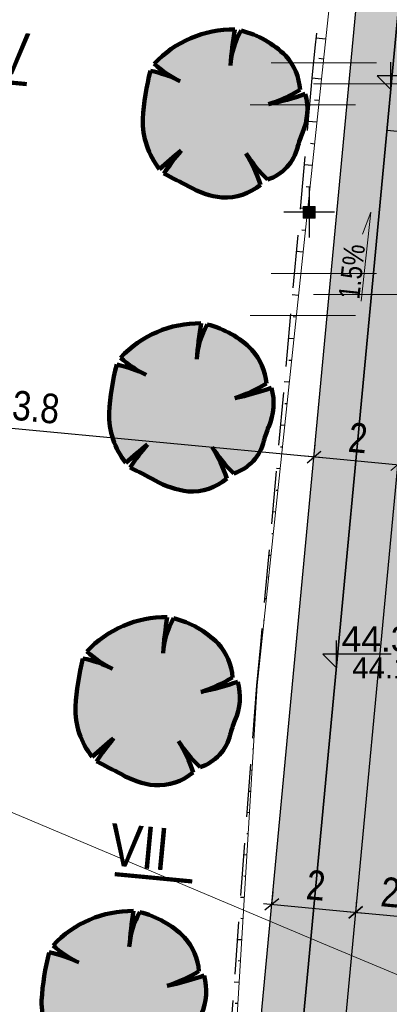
# Model space of a CAD drawing. Header units: metres. Extents: x 0 to 5465380, y 0 to 5925815.
# Tile 46 of 141: x 5463936 to 5463945, y 5925515 to 5925538. Entities that reach past the tile are written whole.
import ezdxf

# ---------------------------------------------------------------- set-up
doc = ezdxf.new("R2010")
doc.units = ezdxf.units.M
for name, pattern in [('ACAD_ISO10W100', [18.5, 12, -3, 0.5, -3]), ('CENTER2', [1.125, 0.75, -0.125, 0.125, -0.125]), ('HIDDEN', [0.375, 0.25, -0.125])]:
    doc.linetypes.add(name, pattern=pattern)
for name, color, linetype, lineweight in [('#DEMCAD_OPR.OŚW.ZEW_1_Nr_Pióra__3', 30, 'Continuous', 18), ('#DEMCAD_OPR.OŚW.ZEW_1_Nr_Pióra__5', 161, 'Continuous', 25), ('#DEMCAD_OPR.OŚW.ZEW_1_Nr_Pióra__6', 5, 'Continuous', 35), ('$DR - obrzeże 8x30', 34, 'Continuous', 30), ('$DR - osie ścieżek', 7, 'CENTER2', 15), ('$DR - spadki nawierzchni', 250, 'Continuous', 0), ('$DR - wyp. chodnik', 44, 'Continuous', 5), ('$DR - zał. arch.', 7, 'Continuous', 13), ('$DR - zał. mapa', 250, 'Continuous', 0), ('____rosliny_Nr_Pióra__161', 62, 'Continuous', 0), ('____rosliny_Nr_Pióra__165', 62, 'Continuous', 200)]:
    doc.layers.add(name, color=color, linetype=linetype, lineweight=lineweight)
for name, color, linetype in [('$DR - przekroje', 12, 'Continuous'), ('$DR - rzędne', 1, 'Continuous'), ('$DR - wymiary', 7, 'Continuous'), ('____rosliny', 7, 'Continuous'), ('AecObjExplode_rys 1_Vport_D5A', 7, 'Continuous'), ('AecObjExplode_rys 3_Vport_DDD', 7, 'Continuous'), ('AecObjExplode_rys 4_Vport_E22', 7, 'Continuous'), ('C-DROGI-SYTUACJA', 7, 'Continuous'), ('C-DROGI-SYTUACJA-ETYKIETY', 7, 'Continuous'), ('C-TEREN-SKARPY', 94, 'Continuous')]:
    doc.layers.add(name, color=color, linetype=linetype)
doc.layers.add('CC_Inne', color=7, linetype='Continuous', lineweight=18, true_color=0x0a0909)
doc.layers.add('CC_Kanalizacja', color=7, linetype='Continuous', lineweight=18, true_color=0x803300)
doc.styles.add('ARIAL 2', font='ARIALN.TTF')
doc.styles.get("Standard").update_dxf_attribs({"font": 'arial.ttf'})
doc.dimstyles.new('LINIOWY', dxfattribs={"dimtxt": 0.7, "dimasz": 0.3, "dimexe": 0.3, "dimexo": 0, "dimgap": 0.2, "dimtad": 1, "dimzin": 9, "dimdsep": 46, "dimtxsty": 'ARIAL 2', "dimblk": 'OBLIQUE', "dimcen": 0, "dimdle": 0.2, "dimclrd": 7, "dimclre": 7, "dimclrt": 1, "dimadec": 0, "dimazin": 0, "dimtfac": 1, "dimtofl": 0, "dimtmove": 1, "dimatfit": 3, "dimldrblk": 'OBLIQUE', "dimfxl": 0.3, "dimfxlon": 1, "dimtolj": 1, "dimtzin": 1, "dimarcsym": 0})

# ---------------------------------------------------------------- blocks, each defined once
blk = doc.blocks.new('GK.6640.1913.2022 szara')
at = {"layer": 'CC_Inne', "color": 252}
for points in [[(5463942.056, 5925537.367), (5463944.556, 5925537.367)], [(5463943.056, 5925536.867), (5463945.556, 5925536.867)], [(5463941.556, 5925536.367), (5463944.056, 5925536.367)], [(5463942.056, 5925532.367), (5463944.556, 5925532.367)], [(5463943.056, 5925531.867), (5463945.556, 5925531.867)], [(5463941.556, 5925531.367), (5463944.056, 5925531.367)]]:
    blk.add_lwpolyline(points, dxfattribs=at)
at = {"layer": 'CC_Kanalizacja', "color": 252}
blk.add_lwpolyline([(5463977.091, 5925502.281), (5463968.975, 5925505.74), (5463943.447, 5925516.384), (5463926.261, 5925523.627)], dxfattribs=at)
blk = doc.blocks.new('Symbol drzewa rzut 1 12', base_point=(5464021.331, 5925651.474))
at = {"layer": '____rosliny_Nr_Pióra__161', "linetype": 'Continuous'}
blk.add_hatch(color=256, dxfattribs=at).paths.add_polyline_path([(5464020.428, 5925649.763, 0.102387), (5464021.207, 5925649.479, 0.189926), (5464022.131, 5925649.758, 0.058172), (5464021.806, 5925650.513, 0.060987), (5464022.3, 5925649.878, 0.261493), (5464023.036, 5925650.633, -0.023868), (5464023.157, 5925650.963, 0.176093), (5464023.249, 5925651.883, -0.033475), (5464022.37, 5925651.663, 0.059133), (5464023.13, 5925651.989, 0.165491), (5464022.81, 5925652.801, 0.138163), (5464021.766, 5925653.43, 0.117282), (5464021.493, 5925652.611, -0.017941), (5464021.617, 5925653.461, 0.21157), (5464019.685, 5925652.696, 0.07472), (5464020.285, 5925652.27, 0.066738), (5464019.59, 5925652.534, 0.048896), (5464019.379, 5925651.397, 0.176271), (5464019.743, 5925650.195, -0.009616), (5464020.267, 5925650.619, 0.030984), (5464019.843, 5925650.083, -0.00375)], flags=0)
at = {"layer": '____rosliny_Nr_Pióra__165', "linetype": 'Continuous'}
for centre, radius, start, end in [((5464021.514, 5925650.898), 2.565, 87.7038, 135.4874), ((5464033.401, 5925651.31), 11.978, 169.6537, 173.7651), ((5464023.352, 5925652.446), 1.866, 148.201, 174.9578), ((5464021.171, 5925651.262), 2.248, 43.1971, 74.6625), ((5464021.777, 5925651.924), 1.355, 2.7308, 40.3178), ((5464025.286, 5925650.887), 5.929, 163.8748, 175.0721), ((5464018.952, 5925649.81), 2.798, 61.5472, 76.8198), ((5464021.403, 5925654.481), 2.478, 226.083, 243.1759), ((5464021.377, 5925655.028), 3.509, 286.4462, 299.9827), ((5464021.167, 5925658.332), 6.776, 280.2246, 287.8936), ((5464021.938, 5925651.55), 1.353, 334.319, 14.2669), ((5464021.213, 5925651.296), 1.837, 176.8614, 216.849), ((5464026.549, 5925649.526), 3.684, 157.0402, 162.5092), ((5464031.043, 5925636.781), 17.539, 127.9083, 130.1121), ((5464024.373, 5925646.933), 5.518, 138.0797, 145.1786), ((5464021.995, 5925650.912), 1.078, 286.4227, 345.04), ((5464024.647, 5925652.213), 3.311, 210.8951, 224.8549), ((5464018.734, 5925648.74), 3.546, 16.6807, 29.9976), ((5463998.76, 5925610.961), 44.442, 60.8198, 61.6791), ((5464021.503, 5925651.503), 2.046, 238.2841, 261.668), ((5464021.315, 5925650.792), 1.317, 265.2902, 308.3056)]:
    blk.add_arc(centre, radius, start, end, dxfattribs=at)
blk = doc.blocks.new('świetlica_bezrzecze_PB_PZT oczyszczony')
at = {"layer": '#DEMCAD_OPR.OŚW.ZEW_1_Nr_Pióra__3', "linetype": 'Continuous'}
blk.add_hatch(color=256, dxfattribs=at).paths.add_polyline_path([(5463943.029, 5925533.818, 1), (5463942.884, 5925533.818, 1)], flags=0)
at = {"layer": '#DEMCAD_OPR.OŚW.ZEW_1_Nr_Pióra__6', "linetype": 'Continuous'}
blk.add_hatch(color=256, dxfattribs=at).paths.add_polyline_path([(5463943.096, 5925533.958), (5463942.816, 5925533.958), (5463942.816, 5925533.678), (5463943.096, 5925533.678)], flags=0)
at = {"layer": '#DEMCAD_OPR.OŚW.ZEW_1_Nr_Pióra__3', "linetype": 'Continuous', "flags": 128}
blk.add_lwpolyline([(5463942.816, 5925533.958), (5463943.096, 5925533.958), (5463943.096, 5925533.678), (5463942.816, 5925533.678)], close=True, dxfattribs=at)
at = {"layer": '#DEMCAD_OPR.OŚW.ZEW_1_Nr_Pióra__5', "linetype": 'Continuous', "flags": 128}
for points in [[(5463942.956, 5925534.418), (5463942.956, 5925533.218)], [(5463943.556, 5925533.818), (5463942.356, 5925533.818)]]:
    blk.add_lwpolyline(points, dxfattribs=at)
at = {"layer": '#DEMCAD_OPR.OŚW.ZEW_1_Nr_Pióra__6', "linetype": 'Continuous'}
blk.add_circle((5463942.956, 5925533.818), 0.0725, dxfattribs=at)
at = {"layer": '____rosliny', "linetype": 'Continuous', "rotation": 1.544128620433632}
for p in [(5463940.956, 5925536.166), (5463940.155, 5925529.189), (5463939.354, 5925522.213), (5463938.553, 5925515.237)]:
    blk.add_blockref('Symbol drzewa rzut 1 12', p, dxfattribs=at)
blk = doc.blocks.new('_OBLIQUE')
at = {"color": 0, "linetype": 'ByBlock'}
blk.add_line((-0.5, -0.5), (0.5, 0.5), dxfattribs=at)
blk = doc.blocks.new('*D19')
at = {"layer": '$DR - spadki nawierzchni', "color": 7, "lineweight": -2, "transparency": 16777216}
for p, q in [((5463943.068, 5925528.001), (5463943.097, 5925528.308)), ((5463945.06, 5925527.814), (5463945.088, 5925528.121)), ((5463945.259, 5925527.803), (5463942.87, 5925528.028))]:
    blk.add_line(p, q, dxfattribs=at)
at = {"layer": 'Defpoints', "color": 0, "transparency": 16777216}
for p in [(5463943.068, 5925528.001), (5463943.069, 5925528.009), (5463945.06, 5925527.814)]:
    blk.add_point(p, dxfattribs=at)
at = {"layer": '$DR - spadki nawierzchni', "color": 7, "lineweight": -2, "transparency": 16777216, "xscale": 0.3, "yscale": 0.3, "zscale": 0.3}
for p, rotation in [((5463943.069, 5925528.009), 174.6285203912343), ((5463945.06, 5925527.822), 354.6285203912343)]:
    blk.add_blockref('_OBLIQUE', p, dxfattribs=dict(at, rotation=rotation))
at = {"layer": '$DR - spadki nawierzchni', "color": 1, "transparency": 16777216, "insert": (5463944.116, 5925528.464), "char_height": 0.7, "attachment_point": 5, "rotation": 354.6285, "style": 'ARIAL 2'}
blk.add_mtext('\\A1;2', dxfattribs=at)
blk = doc.blocks.new('*D73')
at = {"layer": '$DR - wymiary', "color": 7, "lineweight": -2, "transparency": 16777216}
for p, q in [((5463942.07, 5925517.386), (5463942.098, 5925517.685)), ((5463941.871, 5925517.405), (5463944.261, 5925517.181)), ((5463944.061, 5925517.199), (5463944.09, 5925517.498))]:
    blk.add_line(p, q, dxfattribs=at)
at = {"layer": 'Defpoints', "color": 0, "transparency": 16777216}
for p in [(5463942.07, 5925517.386), (5463944.061, 5925517.199), (5463944.061, 5925517.199)]:
    blk.add_point(p, dxfattribs=at)
at = {"layer": '$DR - wymiary', "color": 7, "lineweight": -2, "transparency": 16777216, "xscale": 0.3, "yscale": 0.3, "zscale": 0.3}
for p, rotation in [((5463942.07, 5925517.386), 174.6285203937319), ((5463944.061, 5925517.199), 354.6285203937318)]:
    blk.add_blockref('_OBLIQUE', p, dxfattribs=dict(at, rotation=rotation))
at = {"layer": '$DR - wymiary', "color": 1, "transparency": 16777216, "insert": (5463943.117, 5925517.842), "char_height": 0.7, "attachment_point": 5, "rotation": 354.6285, "style": 'ARIAL 2'}
blk.add_mtext('\\A1;2', dxfattribs=at)
blk = doc.blocks.new('*D74')
at = {"layer": '$DR - wymiary', "color": 7, "lineweight": -2, "transparency": 16777216}
for p, q in [((5463944.061, 5925517.199), (5463944.09, 5925517.498)), ((5463943.862, 5925517.218), (5463946.472, 5925516.973)), ((5463946.273, 5925516.991), (5463946.301, 5925517.29))]:
    blk.add_line(p, q, dxfattribs=at)
at = {"layer": 'Defpoints', "color": 0, "transparency": 16777216}
for p in [(5463944.061, 5925517.199), (5463946.273, 5925516.991), (5463946.273, 5925516.991)]:
    blk.add_point(p, dxfattribs=at)
at = {"layer": '$DR - wymiary', "color": 7, "lineweight": -2, "transparency": 16777216, "xscale": 0.3, "yscale": 0.3, "zscale": 0.3}
for p, rotation in [((5463944.061, 5925517.199), 174.6285203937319), ((5463946.273, 5925516.991), 354.6285203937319)]:
    blk.add_blockref('_OBLIQUE', p, dxfattribs=dict(at, rotation=rotation))
at = {"layer": '$DR - wymiary', "color": 1, "transparency": 16777216, "insert": (5463945.219, 5925517.644), "char_height": 0.7, "attachment_point": 5, "rotation": 354.6285, "style": 'ARIAL 2'}
blk.add_mtext('\\A1;2.2', dxfattribs=at)
blk = doc.blocks.new('*D119')
at = {"layer": '$DR - wymiary', "color": 7, "lineweight": -2, "transparency": 16777216}
for p, q in [((5463929.347, 5925529.601), (5463929.291, 5925529.003)), ((5463943.268, 5925527.99), (5463929.12, 5925529.321)), ((5463943.068, 5925528.001), (5463943.097, 5925528.308))]:
    blk.add_line(p, q, dxfattribs=at)
at = {"layer": 'Defpoints', "color": 0, "transparency": 16777216}
for p in [(5463929.571, 5925531.98), (5463929.319, 5925529.302), (5463943.068, 5925528.001)]:
    blk.add_point(p, dxfattribs=at)
at = {"layer": '$DR - wymiary', "color": 7, "lineweight": -2, "transparency": 16777216, "xscale": 0.3, "yscale": 0.3, "zscale": 0.3}
for p, rotation in [((5463929.319, 5925529.302), 174.6285203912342), ((5463943.069, 5925528.009), 354.6285203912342)]:
    blk.add_blockref('_OBLIQUE', p, dxfattribs=dict(at, rotation=rotation))
at = {"layer": '$DR - wymiary', "color": 1, "transparency": 16777216, "insert": (5463936.246, 5925529.21), "char_height": 0.7, "attachment_point": 5, "rotation": 354.6285, "style": 'ARIAL 2'}
blk.add_mtext('\\A1;13.8', dxfattribs=at)
blk = doc.blocks.new('*D133')
at = {"layer": '$DR - wymiary', "color": 7, "lineweight": -2, "transparency": 16777216}
for p, q in [((5463958.17, 5925515.873), (5463958.986, 5925515.873)), ((5463958.986, 5925515.873), (5463959.586, 5925514.871)), ((5463959.586, 5925514.871), (5463964.552, 5925514.871))]:
    blk.add_line(p, q, dxfattribs=at)
at = {"layer": 'Defpoints', "color": 0, "transparency": 16777216}
for p in [(5463958.17, 5925515.873), (5463960.186, 5925514.871), (0, 0)]:
    blk.add_point(p, dxfattribs=at)
at = {"layer": '$DR - wymiary', "color": 1, "transparency": 16777216, "insert": (5463962.469, 5925515.428), "char_height": 0.7, "attachment_point": 5, "style": 'ARIAL 2'}
blk.add_mtext('\\A1;5925515.87', dxfattribs=at)
blk = doc.blocks.new('*D134')
at = {"layer": '$DR - wymiary', "color": 7, "lineweight": -2, "transparency": 16777216}
for p, q in [((5463958.17, 5925515.873), (5463958.17, 5925515.181)), ((5463958.17, 5925515.181), (5463956.957, 5925514.581)), ((5463956.957, 5925514.581), (5463956.957, 5925509.614))]:
    blk.add_line(p, q, dxfattribs=at)
at = {"layer": 'Defpoints', "color": 0, "transparency": 16777216}
for p in [(5463958.17, 5925515.873), (5463956.957, 5925513.981), (0, 0)]:
    blk.add_point(p, dxfattribs=at)
at = {"layer": '$DR - wymiary', "color": 1, "transparency": 16777216, "insert": (5463956.399, 5925511.698), "char_height": 0.7, "attachment_point": 5, "rotation": 90, "style": 'ARIAL 2'}
blk.add_mtext('\\A1;5463958.17', dxfattribs=at)
blk = doc.blocks.new('*D135')
at = {"layer": '$DR - wymiary', "color": 7, "lineweight": -2, "transparency": 16777216}
for p, q in [((5463954.935, 5925543.267), (5463950.079, 5925543.267)), ((5463955.535, 5925542.11), (5463954.935, 5925543.267)), ((5463956.528, 5925542.11), (5463955.535, 5925542.11))]:
    blk.add_line(p, q, dxfattribs=at)
at = {"layer": 'Defpoints', "color": 0, "transparency": 16777216}
for p in [(5463954.335, 5925543.267), (5463956.528, 5925542.11), (0, 0)]:
    blk.add_point(p, dxfattribs=at)
at = {"layer": '$DR - wymiary', "color": 1, "transparency": 16777216, "insert": (5463952.107, 5925543.825), "char_height": 0.7, "attachment_point": 5, "style": 'ARIAL 2'}
blk.add_mtext('\\A1;5925542.11', dxfattribs=at)
blk = doc.blocks.new('*D136')
at = {"layer": '$DR - wymiary', "color": 7, "lineweight": -2, "transparency": 16777216}
blk.add_line((5463956.528, 5925542.11), (5463956.528, 5925536.093), dxfattribs=at)
at = {"layer": 'Defpoints', "color": 0, "transparency": 16777216}
for p in [(5463956.528, 5925542.11), (5463956.528, 5925540.459), (0, 0)]:
    blk.add_point(p, dxfattribs=at)
at = {"layer": '$DR - wymiary', "color": 1, "transparency": 16777216, "insert": (5463955.971, 5925538.176), "char_height": 0.7, "attachment_point": 5, "rotation": 90, "style": 'ARIAL 2'}
blk.add_mtext('\\A1;5463956.53', dxfattribs=at)
blk = doc.blocks.new('*D137')
at = {"layer": '$DR - wymiary', "color": 7, "lineweight": -2, "transparency": 16777216}
blk.add_line((5463958.724, 5925585.382), (5463964.93, 5925585.382), dxfattribs=at)
at = {"layer": 'Defpoints', "color": 0, "transparency": 16777216}
for p in [(5463958.724, 5925585.382), (5463960.561, 5925585.382), (0, 0)]:
    blk.add_point(p, dxfattribs=at)
at = {"layer": '$DR - wymiary', "color": 1, "transparency": 16777216, "insert": (5463962.845, 5925585.94), "char_height": 0.7, "attachment_point": 5, "style": 'ARIAL 2'}
blk.add_mtext('\\A1;5925585.38', dxfattribs=at)
blk = doc.blocks.new('*D138')
at = {"layer": '$DR - wymiary', "color": 7, "lineweight": -2, "transparency": 16777216}
blk.add_line((5463958.724, 5925585.382), (5463958.724, 5925592.131), dxfattribs=at)
at = {"layer": 'Defpoints', "color": 0, "transparency": 16777216}
for p in [(5463958.724, 5925587.769), (5463958.724, 5925585.382), (0, 0)]:
    blk.add_point(p, dxfattribs=at)
at = {"layer": '$DR - wymiary', "color": 1, "transparency": 16777216, "insert": (5463958.166, 5925590.05), "char_height": 0.7, "attachment_point": 5, "rotation": 90, "style": 'ARIAL 2'}
blk.add_mtext('\\A1;5463958.72', dxfattribs=at)
blk = doc.blocks.new('kota')
at = {"color": 0, "linetype": 'ByBlock', "lineweight": -2}
for p, q in [((0, 0), (0, 1)), ((2, 0.5), (-0.5, 0.5)), ((-0.5, 0.5), (0, 0))]:
    blk.add_line(p, q, dxfattribs=at)
blk = doc.blocks.new('AecObjExplode_rys 1_Vport_D5A')
at = {"layer": 'C-DROGI-SYTUACJA', "color": 152, "linetype": 'ACAD_ISO10W100', "lineweight": 35, "ltscale": 4}
blk.add_line((5463945.831, 5925546.704), (5463936.923, 5925451.96), dxfattribs=at)
at = {"layer": 'C-DROGI-SYTUACJA', "color": 92, "linetype": 'Continuous', "lineweight": 9}
for p, q in [((5463944.154, 5925545.501), (5463943.248, 5925536.983)), ((5463943.248, 5925536.983), (5463941.725, 5925522.582)), ((5463941.725, 5925522.582), (5463941.105, 5925512.518))]:
    blk.add_line(p, q, dxfattribs=at)
at = {"layer": 'C-DROGI-SYTUACJA-ETYKIETY', "color": 1, "linetype": 'Continuous', "lineweight": -3}
blk.add_line((5463944.803, 5925535.772), (5463952.27, 5925535.07), dxfattribs=at)
at = {"layer": 'C-TEREN-SKARPY', "color": 92, "linetype": 'HIDDEN', "lineweight": -3, "ltscale": 5}
for p, q in [((5463943.895, 5925545.529), (5463943.091, 5925537.724)), ((5463943.091, 5925537.724), (5463943.023, 5925537.007)), ((5463943.023, 5925537.007), (5463941.799, 5925523.557)), ((5463943.023, 5925537.007), (5463943.023, 5925537.007)), ((5463941.799, 5925523.557), (5463941.705, 5925522.584)), ((5463941.705, 5925522.583), (5463941.117, 5925514.794)), ((5463941.705, 5925522.584), (5463941.705, 5925522.583))]:
    blk.add_line(p, q, dxfattribs=at)
at = {"layer": 'C-TEREN-SKARPY', "color": 92, "linetype": 'Continuous', "lineweight": -3}
for p, q in [((5463943.349, 5925537.93, 44.035), (5463943.115, 5925537.955, 43.917)), ((5463943.299, 5925537.457, 44.042), (5463943.183, 5925537.469, 43.984)), ((5463943.248, 5925536.983, 44.05), (5463943.023, 5925537.007, 43.937)), ((5463943.248, 5925536.983), (5463943.023, 5925537.007)), ((5463943.248, 5925536.983), (5463943.023, 5925537.007)), ((5463943.194, 5925536.469, 44.057), (5463943.085, 5925536.481, 44.002)), ((5463943.14, 5925535.955, 44.064), (5463942.929, 5925535.977, 43.958)), ((5463943.085, 5925535.44, 44.071), (5463942.984, 5925535.451, 44.02)), ((5463943.031, 5925534.926, 44.079), (5463942.835, 5925534.947, 43.98)), ((5463942.976, 5925534.412, 44.086), (5463942.882, 5925534.422, 44.038)), ((5463942.922, 5925533.897, 44.093), (5463942.741, 5925533.917, 44.002)), ((5463942.868, 5925533.383, 44.1), (5463942.781, 5925533.392, 44.057)), ((5463942.813, 5925532.869, 44.107), (5463942.648, 5925532.886, 44.024)), ((5463942.759, 5925532.354, 44.114), (5463942.68, 5925532.363, 44.075)), ((5463942.704, 5925531.84, 44.121), (5463942.554, 5925531.856, 44.046)), ((5463942.65, 5925531.326, 44.129), (5463942.578, 5925531.333, 44.093)), ((5463942.595, 5925530.811, 44.136), (5463942.46, 5925530.826, 44.068)), ((5463942.541, 5925530.297, 44.143), (5463942.477, 5925530.304, 44.111)), ((5463942.487, 5925529.783, 44.15), (5463942.366, 5925529.795, 44.09)), ((5463942.432, 5925529.268, 44.157), (5463942.376, 5925529.274, 44.129)), ((5463942.378, 5925528.754, 44.164), (5463942.273, 5925528.765, 44.111)), ((5463942.323, 5925528.24, 44.171), (5463942.275, 5925528.245, 44.147)), ((5463942.269, 5925527.725, 44.179), (5463942.179, 5925527.735, 44.133)), ((5463942.215, 5925527.211, 44.186), (5463942.173, 5925527.215, 44.165)), ((5463942.16, 5925526.697, 44.193), (5463942.085, 5925526.705, 44.155)), ((5463942.106, 5925526.182, 44.2), (5463942.072, 5925526.186, 44.183)), ((5463942.051, 5925525.668, 44.207), (5463941.991, 5925525.674, 44.177)), ((5463941.997, 5925525.154, 44.214), (5463941.971, 5925525.157, 44.201)), ((5463941.942, 5925524.639, 44.221), (5463941.898, 5925524.644, 44.199)), ((5463941.888, 5925524.125, 44.229), (5463941.869, 5925524.127, 44.219)), ((5463941.834, 5925523.611, 44.236), (5463941.804, 5925523.614, 44.221)), ((5463941.779, 5925523.096, 44.243), (5463941.767, 5925523.098, 44.237)), ((5463941.725, 5925522.582, 44.25), (5463941.705, 5925522.584, 44.24)), ((5463941.725, 5925522.582), (5463941.705, 5925522.584)), ((5463941.725, 5925522.582, 44.25), (5463941.705, 5925522.583, 44.24)), ((5463941.725, 5925522.582), (5463941.705, 5925522.583)), ((5463941.725, 5925522.582, 44.25), (5463941.715, 5925522.583, 44.245)), ((5463941.694, 5925522.079, 44.263), (5463941.68, 5925522.08, 44.256)), ((5463941.663, 5925521.576, 44.275), (5463941.629, 5925521.578, 44.258)), ((5463941.632, 5925521.072, 44.287), (5463941.611, 5925521.074, 44.277)), ((5463941.601, 5925520.569, 44.3), (5463941.553, 5925520.572, 44.276)), ((5463941.57, 5925520.066, 44.312), (5463941.543, 5925520.068, 44.299)), ((5463941.539, 5925519.563, 44.325), (5463941.477, 5925519.567, 44.294)), ((5463941.508, 5925519.06, 44.338), (5463941.474, 5925519.062, 44.32)), ((5463941.477, 5925518.556, 44.35), (5463941.401, 5925518.561, 44.312)), ((5463941.446, 5925518.053, 44.362), (5463941.405, 5925518.056, 44.342)), ((5463941.415, 5925517.55, 44.375), (5463941.325, 5925517.555, 44.33)), ((5463941.384, 5925517.047, 44.388), (5463941.336, 5925517.05, 44.363)), ((5463941.353, 5925516.544, 44.4), (5463941.25, 5925516.55, 44.348)), ((5463941.322, 5925516.04, 44.412), (5463941.267, 5925516.044, 44.385)), ((5463941.291, 5925515.537, 44.425), (5463941.174, 5925515.544, 44.366)), ((5463941.26, 5925515.034, 44.438), (5463941.198, 5925515.038, 44.406))]:
    blk.add_line(p, q, dxfattribs=at)
at = {"layer": '$DR - wymiary', "color": 7, "linetype": 'Continuous', "lineweight": -3, "xscale": 0.6500000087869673, "yscale": 0.6500000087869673, "zscale": 0.6500000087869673}
for p in [(5463944.894, 5925536.731), (5463943.603, 5925523.006)]:
    blk.add_blockref('kota', p, dxfattribs=at)
at = {"layer": 'C-DROGI-SYTUACJA-ETYKIETY', "color": 1, "linetype": 'Continuous', "lineweight": -3, "insert": (5463943.728, 5925523.381), "char_height": 0.6, "attachment_point": 7}
blk.add_mtext('44.30', dxfattribs=at)
at = {"layer": 'C-DROGI-SYTUACJA-ETYKIETY', "color": 7, "linetype": 'Continuous', "lineweight": -3, "insert": (5463943.978, 5925523.006), "char_height": 0.5, "attachment_point": 4}
blk.add_mtext('{\\fArial|b0|i0|c238|p34;44.17}', dxfattribs=at)
blk = doc.blocks.new('AecObjExplode_rys 4_Vport_E22')
at = {"layer": 'C-DROGI-SYTUACJA', "color": 152, "linetype": 'ACAD_ISO10W100', "lineweight": 35, "ltscale": 4}
blk.add_line((5463945.831, 5925546.704), (5463936.923, 5925451.96), dxfattribs=at)
at = {"layer": 'C-DROGI-SYTUACJA', "color": 92, "linetype": 'Continuous', "lineweight": 9}
for p, q in [((5463944.154, 5925545.501), (5463943.248, 5925536.983)), ((5463943.248, 5925536.983), (5463941.725, 5925522.582)), ((5463941.725, 5925522.582), (5463941.105, 5925512.518))]:
    blk.add_line(p, q, dxfattribs=at)
at = {"layer": 'C-DROGI-SYTUACJA-ETYKIETY', "color": 1, "linetype": 'Continuous', "lineweight": -3}
blk.add_line((5463944.803, 5925535.772), (5463952.27, 5925535.07), dxfattribs=at)
at = {"layer": 'C-TEREN-SKARPY', "color": 92, "linetype": 'HIDDEN', "lineweight": -3, "ltscale": 5}
for p, q in [((5463943.895, 5925545.529), (5463943.091, 5925537.724)), ((5463943.091, 5925537.724), (5463943.023, 5925537.007)), ((5463943.023, 5925537.007), (5463941.799, 5925523.557)), ((5463943.023, 5925537.007), (5463943.023, 5925537.007)), ((5463941.799, 5925523.557), (5463941.705, 5925522.584)), ((5463941.705, 5925522.583), (5463941.117, 5925514.794)), ((5463941.705, 5925522.584), (5463941.705, 5925522.583))]:
    blk.add_line(p, q, dxfattribs=at)
at = {"layer": 'C-TEREN-SKARPY', "color": 92, "linetype": 'Continuous', "lineweight": -3}
for p, q in [((5463943.349, 5925537.93, 44.035), (5463943.115, 5925537.955, 43.917)), ((5463943.299, 5925537.457, 44.042), (5463943.183, 5925537.469, 43.984)), ((5463943.248, 5925536.983, 44.05), (5463943.023, 5925537.007, 43.937)), ((5463943.248, 5925536.983), (5463943.023, 5925537.007)), ((5463943.248, 5925536.983), (5463943.023, 5925537.007)), ((5463943.194, 5925536.469, 44.057), (5463943.085, 5925536.481, 44.002)), ((5463943.14, 5925535.955, 44.064), (5463942.929, 5925535.977, 43.958)), ((5463943.085, 5925535.44, 44.071), (5463942.984, 5925535.451, 44.02)), ((5463943.031, 5925534.926, 44.079), (5463942.835, 5925534.947, 43.98)), ((5463942.976, 5925534.412, 44.086), (5463942.882, 5925534.422, 44.038)), ((5463942.922, 5925533.897, 44.093), (5463942.741, 5925533.917, 44.002)), ((5463942.868, 5925533.383, 44.1), (5463942.781, 5925533.392, 44.057)), ((5463942.813, 5925532.869, 44.107), (5463942.648, 5925532.886, 44.024)), ((5463942.759, 5925532.354, 44.114), (5463942.68, 5925532.363, 44.075)), ((5463942.704, 5925531.84, 44.121), (5463942.554, 5925531.856, 44.046)), ((5463942.65, 5925531.326, 44.129), (5463942.578, 5925531.333, 44.093)), ((5463942.595, 5925530.811, 44.136), (5463942.46, 5925530.826, 44.068)), ((5463942.541, 5925530.297, 44.143), (5463942.477, 5925530.304, 44.111)), ((5463942.487, 5925529.783, 44.15), (5463942.366, 5925529.795, 44.09)), ((5463942.432, 5925529.268, 44.157), (5463942.376, 5925529.274, 44.129)), ((5463942.378, 5925528.754, 44.164), (5463942.273, 5925528.765, 44.111)), ((5463942.323, 5925528.24, 44.171), (5463942.275, 5925528.245, 44.147)), ((5463942.269, 5925527.725, 44.179), (5463942.179, 5925527.735, 44.133)), ((5463942.215, 5925527.211, 44.186), (5463942.173, 5925527.215, 44.165)), ((5463942.16, 5925526.697, 44.193), (5463942.085, 5925526.705, 44.155)), ((5463942.106, 5925526.182, 44.2), (5463942.072, 5925526.186, 44.183)), ((5463942.051, 5925525.668, 44.207), (5463941.991, 5925525.674, 44.177)), ((5463941.997, 5925525.154, 44.214), (5463941.971, 5925525.157, 44.201)), ((5463941.942, 5925524.639, 44.221), (5463941.898, 5925524.644, 44.199)), ((5463941.888, 5925524.125, 44.229), (5463941.869, 5925524.127, 44.219)), ((5463941.834, 5925523.611, 44.236), (5463941.804, 5925523.614, 44.221)), ((5463941.779, 5925523.096, 44.243), (5463941.767, 5925523.098, 44.237)), ((5463941.725, 5925522.582, 44.25), (5463941.705, 5925522.584, 44.24)), ((5463941.725, 5925522.582), (5463941.705, 5925522.584)), ((5463941.725, 5925522.582, 44.25), (5463941.705, 5925522.583, 44.24)), ((5463941.725, 5925522.582), (5463941.705, 5925522.583)), ((5463941.725, 5925522.582, 44.25), (5463941.715, 5925522.583, 44.245)), ((5463941.694, 5925522.079, 44.263), (5463941.68, 5925522.08, 44.256)), ((5463941.663, 5925521.576, 44.275), (5463941.629, 5925521.578, 44.258)), ((5463941.632, 5925521.072, 44.287), (5463941.611, 5925521.074, 44.277)), ((5463941.601, 5925520.569, 44.3), (5463941.553, 5925520.572, 44.276)), ((5463941.57, 5925520.066, 44.312), (5463941.543, 5925520.068, 44.299)), ((5463941.539, 5925519.563, 44.325), (5463941.477, 5925519.567, 44.294)), ((5463941.508, 5925519.06, 44.338), (5463941.474, 5925519.062, 44.32)), ((5463941.477, 5925518.556, 44.35), (5463941.401, 5925518.561, 44.312)), ((5463941.446, 5925518.053, 44.362), (5463941.405, 5925518.056, 44.342)), ((5463941.415, 5925517.55, 44.375), (5463941.325, 5925517.555, 44.33)), ((5463941.384, 5925517.047, 44.388), (5463941.336, 5925517.05, 44.363)), ((5463941.353, 5925516.544, 44.4), (5463941.25, 5925516.55, 44.348)), ((5463941.322, 5925516.04, 44.412), (5463941.267, 5925516.044, 44.385)), ((5463941.291, 5925515.537, 44.425), (5463941.174, 5925515.544, 44.366)), ((5463941.26, 5925515.034, 44.438), (5463941.198, 5925515.038, 44.406))]:
    blk.add_line(p, q, dxfattribs=at)
at = {"layer": '$DR - wymiary', "color": 7, "linetype": 'Continuous', "lineweight": -3, "xscale": 0.6500000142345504, "yscale": 0.6500000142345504, "zscale": 0.6500000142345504}
for p in [(5463944.894, 5925536.731), (5463943.603, 5925523.006)]:
    blk.add_blockref('kota', p, dxfattribs=at)
at = {"layer": 'C-DROGI-SYTUACJA-ETYKIETY', "color": 1, "linetype": 'Continuous', "lineweight": -3, "insert": (5463943.728, 5925523.381), "char_height": 0.6, "attachment_point": 7}
blk.add_mtext('44.30', dxfattribs=at)
at = {"layer": 'C-DROGI-SYTUACJA-ETYKIETY', "color": 7, "linetype": 'Continuous', "lineweight": -3, "insert": (5463943.978, 5925523.006), "char_height": 0.5, "attachment_point": 4}
blk.add_mtext('{\\fArial|b0|i0|c238|p34;44.17}', dxfattribs=at)
blk = doc.blocks.new('AecObjExplode_rys 3_Vport_DDD')
at = {"layer": 'C-DROGI-SYTUACJA', "color": 152, "linetype": 'ACAD_ISO10W100', "lineweight": 35, "ltscale": 4}
blk.add_line((5463945.831, 5925546.704), (5463936.923, 5925451.96), dxfattribs=at)
at = {"layer": 'C-DROGI-SYTUACJA', "color": 92, "linetype": 'Continuous', "lineweight": 9}
for p, q in [((5463944.154, 5925545.501), (5463943.248, 5925536.983)), ((5463943.248, 5925536.983), (5463941.725, 5925522.582)), ((5463941.725, 5925522.582), (5463941.105, 5925512.518))]:
    blk.add_line(p, q, dxfattribs=at)
at = {"layer": 'C-DROGI-SYTUACJA-ETYKIETY', "color": 1, "linetype": 'Continuous', "lineweight": -3}
blk.add_line((5463944.803, 5925535.772), (5463952.27, 5925535.07), dxfattribs=at)
at = {"layer": 'C-TEREN-SKARPY', "color": 92, "linetype": 'HIDDEN', "lineweight": -3, "ltscale": 5}
for p, q in [((5463943.895, 5925545.529), (5463943.091, 5925537.724)), ((5463943.091, 5925537.724), (5463943.023, 5925537.007)), ((5463943.023, 5925537.007), (5463941.799, 5925523.557)), ((5463943.023, 5925537.007), (5463943.023, 5925537.007)), ((5463941.799, 5925523.557), (5463941.705, 5925522.584)), ((5463941.705, 5925522.583), (5463941.117, 5925514.794)), ((5463941.705, 5925522.584), (5463941.705, 5925522.583))]:
    blk.add_line(p, q, dxfattribs=at)
at = {"layer": 'C-TEREN-SKARPY', "color": 92, "linetype": 'Continuous', "lineweight": -3}
for p, q in [((5463943.349, 5925537.93, 44.035), (5463943.115, 5925537.955, 43.917)), ((5463943.299, 5925537.457, 44.042), (5463943.183, 5925537.469, 43.984)), ((5463943.248, 5925536.983, 44.05), (5463943.023, 5925537.007, 43.937)), ((5463943.248, 5925536.983), (5463943.023, 5925537.007)), ((5463943.248, 5925536.983), (5463943.023, 5925537.007)), ((5463943.194, 5925536.469, 44.057), (5463943.085, 5925536.481, 44.002)), ((5463943.14, 5925535.955, 44.064), (5463942.929, 5925535.977, 43.958)), ((5463943.085, 5925535.44, 44.071), (5463942.984, 5925535.451, 44.02)), ((5463943.031, 5925534.926, 44.079), (5463942.835, 5925534.947, 43.98)), ((5463942.976, 5925534.412, 44.086), (5463942.882, 5925534.422, 44.038)), ((5463942.922, 5925533.897, 44.093), (5463942.741, 5925533.917, 44.002)), ((5463942.868, 5925533.383, 44.1), (5463942.781, 5925533.392, 44.057)), ((5463942.813, 5925532.869, 44.107), (5463942.648, 5925532.886, 44.024)), ((5463942.759, 5925532.354, 44.114), (5463942.68, 5925532.363, 44.075)), ((5463942.704, 5925531.84, 44.121), (5463942.554, 5925531.856, 44.046)), ((5463942.65, 5925531.326, 44.129), (5463942.578, 5925531.333, 44.093)), ((5463942.595, 5925530.811, 44.136), (5463942.46, 5925530.826, 44.068)), ((5463942.541, 5925530.297, 44.143), (5463942.477, 5925530.304, 44.111)), ((5463942.487, 5925529.783, 44.15), (5463942.366, 5925529.795, 44.09)), ((5463942.432, 5925529.268, 44.157), (5463942.376, 5925529.274, 44.129)), ((5463942.378, 5925528.754, 44.164), (5463942.273, 5925528.765, 44.111)), ((5463942.323, 5925528.24, 44.171), (5463942.275, 5925528.245, 44.147)), ((5463942.269, 5925527.725, 44.179), (5463942.179, 5925527.735, 44.133)), ((5463942.215, 5925527.211, 44.186), (5463942.173, 5925527.215, 44.165)), ((5463942.16, 5925526.697, 44.193), (5463942.085, 5925526.705, 44.155)), ((5463942.106, 5925526.182, 44.2), (5463942.072, 5925526.186, 44.183)), ((5463942.051, 5925525.668, 44.207), (5463941.991, 5925525.674, 44.177)), ((5463941.997, 5925525.154, 44.214), (5463941.971, 5925525.157, 44.201)), ((5463941.942, 5925524.639, 44.221), (5463941.898, 5925524.644, 44.199)), ((5463941.888, 5925524.125, 44.229), (5463941.869, 5925524.127, 44.219)), ((5463941.834, 5925523.611, 44.236), (5463941.804, 5925523.614, 44.221)), ((5463941.779, 5925523.096, 44.243), (5463941.767, 5925523.098, 44.237)), ((5463941.725, 5925522.582, 44.25), (5463941.705, 5925522.584, 44.24)), ((5463941.725, 5925522.582), (5463941.705, 5925522.584)), ((5463941.725, 5925522.582, 44.25), (5463941.705, 5925522.583, 44.24)), ((5463941.725, 5925522.582), (5463941.705, 5925522.583)), ((5463941.725, 5925522.582, 44.25), (5463941.715, 5925522.583, 44.245)), ((5463941.694, 5925522.079, 44.263), (5463941.68, 5925522.08, 44.256)), ((5463941.663, 5925521.576, 44.275), (5463941.629, 5925521.578, 44.258)), ((5463941.632, 5925521.072, 44.287), (5463941.611, 5925521.074, 44.277)), ((5463941.601, 5925520.569, 44.3), (5463941.553, 5925520.572, 44.276)), ((5463941.57, 5925520.066, 44.312), (5463941.543, 5925520.068, 44.299)), ((5463941.539, 5925519.563, 44.325), (5463941.477, 5925519.567, 44.294)), ((5463941.508, 5925519.06, 44.338), (5463941.474, 5925519.062, 44.32)), ((5463941.477, 5925518.556, 44.35), (5463941.401, 5925518.561, 44.312)), ((5463941.446, 5925518.053, 44.362), (5463941.405, 5925518.056, 44.342)), ((5463941.415, 5925517.55, 44.375), (5463941.325, 5925517.555, 44.33)), ((5463941.384, 5925517.047, 44.388), (5463941.336, 5925517.05, 44.363)), ((5463941.353, 5925516.544, 44.4), (5463941.25, 5925516.55, 44.348)), ((5463941.322, 5925516.04, 44.412), (5463941.267, 5925516.044, 44.385)), ((5463941.291, 5925515.537, 44.425), (5463941.174, 5925515.544, 44.366)), ((5463941.26, 5925515.034, 44.438), (5463941.198, 5925515.038, 44.406))]:
    blk.add_line(p, q, dxfattribs=at)
at = {"layer": '$DR - wymiary', "color": 7, "linetype": 'Continuous', "lineweight": -3, "xscale": 0.6500000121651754, "yscale": 0.6500000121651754, "zscale": 0.6500000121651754}
for p in [(5463944.894, 5925536.731), (5463943.603, 5925523.006)]:
    blk.add_blockref('kota', p, dxfattribs=at)
at = {"layer": 'C-DROGI-SYTUACJA-ETYKIETY', "color": 1, "linetype": 'Continuous', "lineweight": -3, "insert": (5463943.728, 5925523.381), "char_height": 0.6, "attachment_point": 7}
blk.add_mtext('44.30', dxfattribs=at)
at = {"layer": 'C-DROGI-SYTUACJA-ETYKIETY', "color": 7, "linetype": 'Continuous', "lineweight": -3, "insert": (5463943.978, 5925523.006), "char_height": 0.5, "attachment_point": 4}
blk.add_mtext('{\\fArial|b0|i0|c238|p34;44.17}', dxfattribs=at)

msp = doc.modelspace()

# ---------------------------------------------------------------- hatches: boundary and pattern name
at = {"layer": '$DR - wyp. chodnik'}
h = msp.add_hatch(dxfattribs=at)
h.set_pattern_fill('AR-SAND', color=256, scale=0.01)
h.set_pattern_definition([(37.5, (500, 0), (-0.01600031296, 0.48941323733), [0, -0.38608, 0, -0.4318, 0, -0.41275]), (7.5, (500, 0), (0.44952328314, 0.71682510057), [0, -0.20828, 0, -0.34798, 0, -0.13335]), (327.5, (499.6876, 0), (0.790992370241, 0.001437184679), [0, -0.127, 0, -0.4572, 0, -0.5969]), (317.5, (499.6876, 0), (0.76355645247, 0.22292932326), [0, -0.0635, 0, -0.29972, 0, -0.3429])])
h.paths.add_polyline_path([(5463958.811, 5925573.433, 1.284126), (5463952.971, 5925595.856), (5463945.622, 5925613.63), (5463944.143, 5925613.018), (5463946.37, 5925607.633, 0.194771), (5463934.37, 5925592.77, 0.959366), (5463910.944, 5925588.139, 1.531072), (5463902.406, 5925567.988), (5463893.559, 5925564.306, 0.384254), (5463887.764, 5925552.083), (5463862.231, 5925541.456), (5463863.153, 5925539.241), (5463888.637, 5925549.847), (5463903.669, 5925513.728), (5463903.08, 5925513.225), (5463904.38, 5925511.705), (5463904.595, 5925511.889), (5463910.657, 5925504.009), (5463924.399, 5925502.717), (5463924.162, 5925500.211), (5463926.552, 5925499.986), (5463926.788, 5925502.493), (5463940.548, 5925501.199), (5463939.758, 5925492.8), (5463941.75, 5925492.612), (5463945.889, 5925536.637, 1.642027), (5463958.177, 5925553.955)])
h.paths.add_polyline_path([(5463914.368, 5925570.584, -0.565703), (5463929.546, 5925559.395), (5463926.129, 5925523.186), (5463905.587, 5925514.846), (5463890.146, 5925551.946, -0.414214), (5463894.404, 5925562.275)], flags=16)
h.paths.add_polyline_path([(5463892.202, 5925579.937, -1), (5463912.302, 5925579.937, -1)], flags=16)
h.paths.add_polyline_path([(5463910.621, 5925571.408, 0.241691), (5463914.061, 5925581.767, 0.332), (5463928.141, 5925579.302), (5463928.394, 5925578.805)], flags=16)
h.paths.add_polyline_path([(5463921.709, 5925573.639), (5463929.394, 5925576.838), (5463944.809, 5925546.509), (5463940.735, 5925503.19), (5463926.976, 5925504.484), (5463932.165, 5925559.475, 0.382129)], flags=16)
h.paths.add_polyline_path([(5463912.703, 5925589.968, -1), (5463932.803, 5925589.968, -1)], flags=16)
h.paths.add_polyline_path([(5463929.85, 5925580.354, 0.111618), (5463933.295, 5925584.342, 0.375671), (5463956.374, 5925560.041), (5463956.18, 5925554.068, 0.258572), (5463946.204, 5925548.178)], flags=16)
h.paths.add_polyline_path([(5463947.101, 5925605.865), (5463951.602, 5925594.979, 0.663307), (5463956.814, 5925573.586), (5463956.436, 5925561.944, -0.732242)], flags=16)
h.paths.add_polyline_path([(5463948.674, 5925585.382, -1), (5463968.774, 5925585.382, -1)], flags=16)
h.paths.add_polyline_path([(5463956.118, 5925552.165), (5463955.923, 5925546.165, 8.05786), (5463957.918, 5925545.968), (5463958.115, 5925552.043, -20.041857)], flags=16)
h.paths.add_polyline_path([(5463926.126, 5925521.027), (5463924.587, 5925504.708), (5463911.711, 5925505.919), (5463906.286, 5925512.971)], flags=16)
h = msp.add_hatch(dxfattribs=at)
h.set_pattern_fill('AR-SAND', color=256, scale=0.01)
h.set_pattern_definition([(37.5, (0, 0), (-0.01600031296, 0.48941323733), [0, -0.38608, 0, -0.4318, 0, -0.41275]), (7.5, (0, 0), (0.44952328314, 0.71682510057), [0, -0.20828, 0, -0.34798, 0, -0.13335]), (327.5, (-0.3124, 0), (0.790992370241, 0.001437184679), [0, -0.127, 0, -0.4572, 0, -0.5969]), (317.5, (-0.3124, 0), (0.76355645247, 0.22292932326), [0, -0.0635, 0, -0.29972, 0, -0.3429])])
h.paths.add_polyline_path([(5463962.423, 5925527.04, -0.64351), (5463962.135, 5925531.582, -0.418207), (5463945.889, 5925536.637), (5463941.794, 5925493.085, -0.483548), (5463947.944, 5925488.225, -0.452883), (5463961.431, 5925500.091, -0.824957), (5463961.168, 5925504.305, -0.490584), (5463946.22, 5925515.873, -0.525282)])
h.paths.add_polyline_path([(5463946.415, 5925523.006), (5463947.256, 5925531.949, 0.126926), (5463953.333, 5925528.744, 0.168021)], flags=16)
h.paths.add_polyline_path([(5463945.292, 5925511.055, 0.204983), (5463952.764, 5925503.23, 0.075674), (5463952.869, 5925500.524, 0.132857), (5463947.635, 5925495.307, 0.117384), (5463943.938, 5925496.661)], flags=16)

# ---------------------------------------------------------------- linework, layer by layer
at = {"layer": '$DR - obrzeże 8x30', "flags": 128}
msp.add_lwpolyline([(5463920.599, 5925436.903), (5463921.147, 5925442.718), (5463937.867, 5925451.322), (5463945.889, 5925536.637, 1.642027), (5463958.177, 5925553.955), (5463958.811, 5925573.433, 1.284126), (5463952.971, 5925595.856), (5463945.622, 5925613.63)], format="xyb", dxfattribs=at)
msp.add_lwpolyline([(5463929.394, 5925576.838), (5463921.709, 5925573.639, -0.382129), (5463932.165, 5925559.475), (5463926.976, 5925504.484), (5463940.735, 5925503.19), (5463944.809, 5925546.509)], format="xyb", close=True, dxfattribs=at)
at = {"layer": '$DR - osie ścieżek', "flags": 128}
msp.add_lwpolyline([(5463928.152, 5925581.488), (5463945.831, 5925546.704), (5463936.923, 5925451.96), (5463919.992, 5925443.248)], dxfattribs=at)
at = {"layer": '$DR - przekroje', "const_width": 0.1, "flags": 128}
for points in [[(5463936.251, 5925536.862), (5463934.409, 5925537.035)], [(5463940.18, 5925517.932), (5463938.339, 5925518.106)]]:
    msp.add_lwpolyline(points, dxfattribs=at)
at = {"layer": '$DR - spadki nawierzchni', "flags": 128}
msp.add_lwpolyline([(5463944.194, 5925531.71), (5463944.42, 5925533.819), (5463944.223, 5925533.299)], dxfattribs=at)

# ---------------------------------------------------------------- block references
at = {"layer": '$DR - zał. arch.'}
msp.add_blockref('świetlica_bezrzecze_PB_PZT oczyszczony', (0, 0), dxfattribs=at)
at = {"layer": '$DR - zał. mapa'}
msp.add_blockref('GK.6640.1913.2022 szara', (0, 0), dxfattribs=at)
at = {"layer": 'AecObjExplode_rys 1_Vport_D5A'}
msp.add_blockref('AecObjExplode_rys 1_Vport_D5A', (0, 0), dxfattribs=at)
at = {"layer": 'AecObjExplode_rys 3_Vport_DDD'}
msp.add_blockref('AecObjExplode_rys 3_Vport_DDD', (0, 0), dxfattribs=at)
at = {"layer": 'AecObjExplode_rys 4_Vport_E22'}
msp.add_blockref('AecObjExplode_rys 4_Vport_E22', (0, 0), dxfattribs=at)

# ---------------------------------------------------------------- texts
at = {"layer": '$DR - przekroje', "char_height": 1, "attachment_point": 5, "rotation": 354.6092, "style": 'ARIAL 2'}
for s, insert in [('\\A1;V', (5463935.916, 5925537.597)), ('\\A1;VII', (5463938.925, 5925518.754))]:
    msp.add_mtext(s, dxfattribs=dict(at, insert=insert))
at = {"layer": '$DR - rzędne', "color": 1, "insert": (5463943.971, 5925532.411), "char_height": 0.5, "attachment_point": 5, "rotation": 83.8942, "style": 'ARIAL 2'}
msp.add_mtext('\\A1;1.5%', dxfattribs=at)

# ---------------------------------------------------------------- dimensions: what is measured, and where the dimension line sits
at = {"layer": '$DR - spadki nawierzchni'}
dim = msp.add_aligned_dim(p1=(5463945.06, 5925527.814), p2=(5463943.068, 5925528.001), distance=-0.008, dimstyle='LINIOWY', dxfattribs=at)
dim.commit()
dim.dimension.update_dxf_attribs({"geometry": '*D19', "text_midpoint": (5463944.116, 5925528.464)})
at = {"layer": '$DR - wymiary'}
for feature_location, offset, dtype, picture, middle in [((5463958.723835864, 5925585.382389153), (0, 2.386563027), 1, '*D138', (5463958.166434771, 5925590.050091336)), ((5463958.723835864, 5925585.382389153), (1.837338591, 0), 0, '*D137', (5463962.845417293, 5925585.939790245)), ((5463956.528263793, 5925542.110286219), (-2.192780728, 1.156967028), 0, '*D135', (5463952.107345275, 5925543.824654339)), ((5463956.528263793, 5925542.110286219), (0, -1.650806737), 1, '*D136', (5463955.970862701, 5925538.176191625)), ((5463958.170207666, 5925515.87264403), (2.015391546, -1.001881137), 0, '*D133', (5463962.46888707, 5925515.428163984)), ((5463958.170207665, 5925515.87264403), (-1.21356488, -1.891758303), 1, '*D134', (5463956.399241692, 5925511.69759787))]:
    dim = msp.add_ordinate_dim(feature_location=feature_location, offset=offset, dtype=dtype, origin=(0, 0), dimstyle='LINIOWY', override={"dimfxlon": 0}, dxfattribs=at)
    dim.commit()
    dim.dimension.update_dxf_attribs({"geometry": picture, "text_midpoint": middle})
for base, p1, p2, angle, picture, middle in [((5463929.319, 5925529.302), (5463943.068, 5925528.001), (5463929.571, 5925531.98), 354.6285, '*D119', (5463936.246, 5925529.21)), ((5463946.273, 5925516.991), (5463944.061, 5925517.199), (5463946.273, 5925516.991), 174.6285, '*D74', (5463945.219, 5925517.644))]:
    dim = msp.add_linear_dim(base=base, p1=p1, p2=p2, angle=angle, dimstyle='LINIOWY', override={"dimdec": 1}, dxfattribs=at)
    dim.commit()
    dim.dimension.update_dxf_attribs({"geometry": picture, "text_midpoint": middle})
dim = msp.add_aligned_dim(p1=(5463942.07, 5925517.386), p2=(5463944.061, 5925517.199), distance=0, dimstyle='LINIOWY', dxfattribs=at)
dim.commit()
dim.dimension.update_dxf_attribs({"geometry": '*D73', "text_midpoint": (5463943.117, 5925517.842)})

doc.saveas('drawing.dxf')
